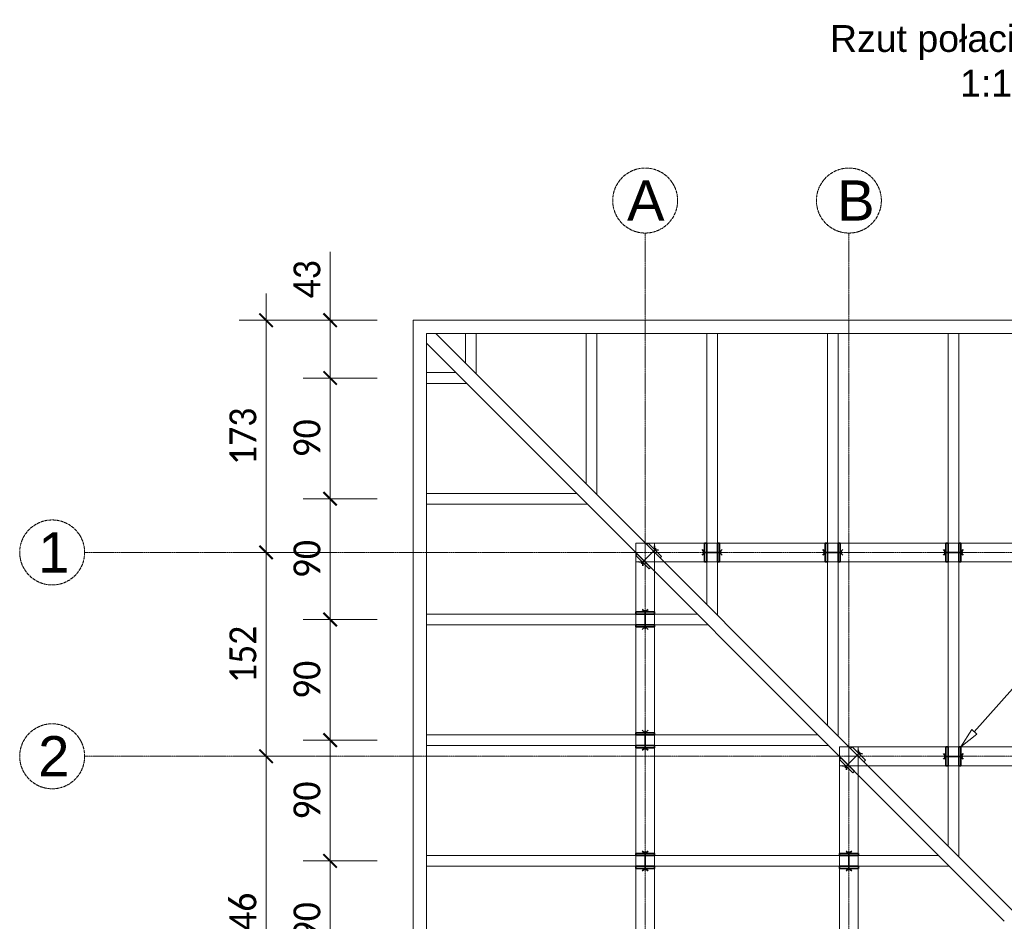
# Model space of a CAD drawing. Header units: millimetres. Extents: x -21657 to 4189, y 5902 to 25619.
# Tile 4 of 5: x -12649 to -5304, y 18897 to 25619. Entities that reach past the tile are written whole.
import ezdxf
from ezdxf import colors
from ezdxf.entities.mleader import LeaderData, LeaderLine
from ezdxf.math import Vec2, Vec3

# ---------------------------------------------------------------- set-up
doc = ezdxf.new("R2010")
doc.units = ezdxf.units.MM
doc.linetypes.add('ACAD_ISO04W100', pattern=[30, 24, -3, 0, -3])
for name, color, linetype, lineweight in [('BP_GR_0.20', 30, 'Continuous', 20), ('BP_GR_0.35', 10, 'Continuous', 35), ('BP_OPIS_0.09', 8, 'Continuous', 9), ('BP_OPIS_0.13', 9, 'Continuous', 13), ('BP_OSIE_0.18', 50, 'ACAD_ISO04W100', 18)]:
    doc.layers.add(name, color=color, linetype=linetype, lineweight=lineweight)
doc.styles.add('CALIBRI', font='calibrili.ttf', dxfattribs={"width": 0.9})
doc.styles.get("Standard").update_dxf_attribs({"font": 'arial.ttf'})
doc.dimstyles.new('SCALA100_B', dxfattribs={"dimscale": 100, "dimtxt": 2, "dimasz": 1, "dimexe": 2, "dimexo": 2.5, "dimgap": 0.7, "dimtad": 1, "dimdec": 0, "dimlfac": 0.1, "dimdsep": 46, "dimtxsty": 'CALIBRI', "dimblk": 'ARCHTICK', "dimcen": 1, "dimdle": 2, "dimclrd": 3, "dimclre": 3, "dimclrt": 4, "dimadec": 0, "dimazin": 0, "dimtfac": 0.714286, "dimtdec": 0, "dimtmove": 0, "dimatfit": 3, "dimfxl": 3.5, "dimfxlon": 1, "dimtfill": 1, "dimtolj": 1, "dimlwd": 5, "dimlwe": 5, "dimarcsym": 2})

# ---------------------------------------------------------------- blocks, each defined once
blk = doc.blocks.new('3425rwefsdcxv')
at = {"layer": 'BP_OPIS_0.13', "transparency": 33554610}
for p, q in [((-8053.4, 21717.4), (-2414.1, 21717.4)), ((-8053.4, 16077.4), (-8053.4, 21717.4)), ((-7912.8, 16077.4), (-7912.8, 21717.4)), ((-2553.4, 16077.4), (-2553.4, 21717.4)), ((-2414.1, 16077.4), (-2414.1, 21717.4)), ((-8053.4, 21576.7), (-2414.1, 21576.7)), ((-6533.4, 20197.4), (-3933.4, 20197.4)), ((-6533.4, 17597.4), (-6533.4, 20197.4)), ((-6393.4, 17597.4), (-6393.4, 20197.4)), ((-4073.4, 17597.4), (-4073.4, 20197.4)), ((-3933.4, 17597.4), (-3933.4, 20197.4)), ((-6533.4, 20057.4), (-3933.4, 20057.4)), ((-6533.4, 17737.4), (-3933.4, 17737.4)), ((-6533.4, 17597.4), (-3933.4, 17597.4)), ((-8053.4, 16216.7), (-2414.1, 16216.7)), ((-8053.4, 16077.4), (-2414.1, 16077.4))]:
    blk.add_line(p, q, dxfattribs=at)
blk = doc.blocks.new('234erwqdasc')
at = {"layer": 'BP_GR_0.35'}
for p, q in [((-7539.4, 21647), (-7557, 21668.5)), ((-7539.4, 21717.4), (-7539.4, 21576.7)), ((-7523.4, 21717.4), (-7539.4, 21717.4)), ((-7523.4, 21576.7), (-7523.4, 21717.4)), ((-7443.4, 21717.4), (-7443.4, 21576.7)), ((-7427.4, 21717.4), (-7443.4, 21717.4)), ((-7427.4, 21576.7), (-7427.4, 21717.4)), ((-7427.4, 21647), (-7409.8, 21668.5)), ((-7539.4, 21647), (-7557, 21625.6)), ((-7553.4, 21647), (-7413.4, 21647)), ((-7427.4, 21647), (-7409.8, 21625.6)), ((-7539.4, 21576.7), (-7523.4, 21576.7)), ((-7443.4, 21576.7), (-7427.4, 21576.7))]:
    blk.add_line(p, q, dxfattribs=at)
blk = doc.blocks.new('2134eqwdasczx')
at = {"layer": 'BP_GR_0.35'}
for p, q in [((-6380.4, 20157.5), (-6493.4, 20044.2)), ((-6440.1, 20197.4), (-6451.4, 20186)), ((-6451.4, 20186), (-6351.9, 20086.6)), ((-6340.6, 20097.9), (-6440.1, 20197.4)), ((-6390.3, 20147.6), (-6393.1, 20175.3)), ((-6390.3, 20147.6), (-6362.7, 20144.9)), ((-6521.9, 20115.1), (-6533.2, 20103.8)), ((-6533.2, 20103.8), (-6433.7, 20004.3)), ((-6422.4, 20015.7), (-6521.9, 20115.1)), ((-6483.5, 20054.1), (-6511.1, 20056.8)), ((-6483.5, 20054.1), (-6480.7, 20026.4)), ((-6351.9, 20086.6), (-6340.6, 20097.9)), ((-6433.7, 20004.3), (-6422.4, 20015.7))]:
    blk.add_line(p, q, dxfattribs=at)
blk = doc.blocks.new('_ClosedBlank')
at = {"color": 0, "linetype": 'ByBlock', "lineweight": -2}
for p, q in [((-1, 0.167), (0, 0)), ((-1, 0.167), (-1, -0.167)), ((0, 0), (-1, -0.167))]:
    blk.add_line(p, q, dxfattribs=at)
blk = doc.blocks.new('_ArchTick')
at = {"color": 0, "linetype": 'ByBlock', "const_width": 0.15}
blk.add_lwpolyline([(-0.5, -0.5), (0.5, 0.5)], dxfattribs=at)
blk = doc.blocks.new('*D57')
at = {"layer": 'BP_GR_0.35', "color": 3, "lineweight": 5, "transparency": 16777216}
for p, q in [((-10333.1, 23378.3), (-10333.1, 23888.3)), ((-10333.1, 22947.4), (-10333.1, 23578.3)), ((-9983.1, 23378.3), (-10533.1, 23378.3)), ((-9983.1, 22947.4), (-10533.1, 22947.4))]:
    blk.add_line(p, q, dxfattribs=at)
at = {"layer": 'Defpoints', "color": 0, "transparency": 16777216}
for p in [(-9714.4, 23378.3), (-10333.1, 22947.4), (-9614.4, 22947.4)]:
    blk.add_point(p, dxfattribs=at)
at = {"layer": 'BP_GR_0.35', "color": 3, "lineweight": 5, "transparency": 16777216, "xscale": 100, "yscale": 100, "zscale": 100}
for p, rotation in [((-10333.1, 23378.3), 90), ((-10333.1, 22947.4), 270)]:
    blk.add_blockref('_ArchTick', p, dxfattribs=dict(at, rotation=rotation))
at = {"layer": 'BP_GR_0.35', "color": 4, "transparency": 16777216, "insert": (-10505.3, 23683.3), "char_height": 200, "attachment_point": 5, "rotation": 90, "style": 'CALIBRI', "bg_fill": 3, "box_fill_scale": 1.1, "bg_fill_color": 256, "bg_fill_true_color": 13158600, "bg_fill_transparency": 0}
blk.add_mtext('\\A1;43', dxfattribs=at)
blk = doc.blocks.new('*D58')
at = {"layer": 'BP_GR_0.35', "color": 3, "lineweight": 5, "transparency": 16777216}
for p, q in [((-10333.1, 23147.4), (-10333.1, 21847.4)), ((-9983.1, 22947.4), (-10533.1, 22947.4)), ((-9983.1, 22047.4), (-10533.1, 22047.4))]:
    blk.add_line(p, q, dxfattribs=at)
at = {"layer": 'Defpoints', "color": 0, "transparency": 16777216}
for p in [(-9614.4, 22947.4), (-10333.1, 22047.4), (-9614.4, 22047.4)]:
    blk.add_point(p, dxfattribs=at)
at = {"layer": 'BP_GR_0.35', "color": 3, "lineweight": 5, "transparency": 16777216, "xscale": 100, "yscale": 100, "zscale": 100}
for p, rotation in [((-10333.1, 22947.4), 90), ((-10333.1, 22047.4), 270)]:
    blk.add_blockref('_ArchTick', p, dxfattribs=dict(at, rotation=rotation))
at = {"layer": 'BP_GR_0.35', "color": 4, "transparency": 16777216, "insert": (-10505.3, 22497.4), "char_height": 200, "attachment_point": 5, "rotation": 90, "style": 'CALIBRI', "bg_fill": 3, "box_fill_scale": 1.1, "bg_fill_color": 256, "bg_fill_true_color": 13158600, "bg_fill_transparency": 0}
blk.add_mtext('\\A1;90', dxfattribs=at)
blk = doc.blocks.new('*D59')
at = {"layer": 'BP_GR_0.35', "color": 3, "lineweight": 5, "transparency": 16777216}
for p, q in [((-10333.1, 22247.4), (-10333.1, 20947.4)), ((-9983.1, 22047.4), (-10533.1, 22047.4)), ((-9983.1, 21147.4), (-10533.1, 21147.4))]:
    blk.add_line(p, q, dxfattribs=at)
at = {"layer": 'Defpoints', "color": 0, "transparency": 16777216}
for p in [(-9614.4, 22047.4), (-10333.1, 21147.4), (-9614.4, 21147.4)]:
    blk.add_point(p, dxfattribs=at)
at = {"layer": 'BP_GR_0.35', "color": 3, "lineweight": 5, "transparency": 16777216, "xscale": 100, "yscale": 100, "zscale": 100}
for p, rotation in [((-10333.1, 22047.4), 90), ((-10333.1, 21147.4), 270)]:
    blk.add_blockref('_ArchTick', p, dxfattribs=dict(at, rotation=rotation))
at = {"layer": 'BP_GR_0.35', "color": 4, "transparency": 16777216, "insert": (-10505.3, 21597.4), "char_height": 200, "attachment_point": 5, "rotation": 90, "style": 'CALIBRI', "bg_fill": 3, "box_fill_scale": 1.1, "bg_fill_color": 256, "bg_fill_true_color": 13158600, "bg_fill_transparency": 0}
blk.add_mtext('\\A1;90', dxfattribs=at)
blk = doc.blocks.new('*D60')
at = {"layer": 'BP_GR_0.35', "color": 3, "lineweight": 5, "transparency": 16777216}
for p, q in [((-10333.1, 21347.4), (-10333.1, 20047.4)), ((-9983.1, 21147.4), (-10533.1, 21147.4)), ((-9983.1, 20247.4), (-10533.1, 20247.4))]:
    blk.add_line(p, q, dxfattribs=at)
at = {"layer": 'Defpoints', "color": 0, "transparency": 16777216}
for p in [(-9614.4, 21147.4), (-10333.1, 20247.4), (-9614.4, 20247.4)]:
    blk.add_point(p, dxfattribs=at)
at = {"layer": 'BP_GR_0.35', "color": 3, "lineweight": 5, "transparency": 16777216, "xscale": 100, "yscale": 100, "zscale": 100}
for p, rotation in [((-10333.1, 21147.4), 90), ((-10333.1, 20247.4), 270)]:
    blk.add_blockref('_ArchTick', p, dxfattribs=dict(at, rotation=rotation))
at = {"layer": 'BP_GR_0.35', "color": 4, "transparency": 16777216, "insert": (-10505.3, 20697.4), "char_height": 200, "attachment_point": 5, "rotation": 90, "style": 'CALIBRI', "bg_fill": 3, "box_fill_scale": 1.1, "bg_fill_color": 256, "bg_fill_true_color": 13158600, "bg_fill_transparency": 0}
blk.add_mtext('\\A1;90', dxfattribs=at)
blk = doc.blocks.new('*D61')
at = {"layer": 'BP_GR_0.35', "color": 3, "lineweight": 5, "transparency": 16777216}
for p, q in [((-10333.1, 20447.4), (-10333.1, 19147.4)), ((-9983.1, 20247.4), (-10533.1, 20247.4)), ((-9983.1, 19347.4), (-10533.1, 19347.4))]:
    blk.add_line(p, q, dxfattribs=at)
at = {"layer": 'Defpoints', "color": 0, "transparency": 16777216}
for p in [(-9614.4, 20247.4), (-10333.1, 19347.4), (-9614.4, 19347.4)]:
    blk.add_point(p, dxfattribs=at)
at = {"layer": 'BP_GR_0.35', "color": 3, "lineweight": 5, "transparency": 16777216, "xscale": 100, "yscale": 100, "zscale": 100}
for p, rotation in [((-10333.1, 20247.4), 90), ((-10333.1, 19347.4), 270)]:
    blk.add_blockref('_ArchTick', p, dxfattribs=dict(at, rotation=rotation))
at = {"layer": 'BP_GR_0.35', "color": 4, "transparency": 16777216, "insert": (-10505.3, 19797.4), "char_height": 200, "attachment_point": 5, "rotation": 90, "style": 'CALIBRI', "bg_fill": 3, "box_fill_scale": 1.1, "bg_fill_color": 256, "bg_fill_true_color": 13158600, "bg_fill_transparency": 0}
blk.add_mtext('\\A1;90', dxfattribs=at)
blk = doc.blocks.new('*D62')
at = {"layer": 'BP_GR_0.35', "color": 3, "lineweight": 5, "transparency": 16777216}
for p, q in [((-10333.1, 19547.4), (-10333.1, 18247.4)), ((-9983.1, 19347.4), (-10533.1, 19347.4)), ((-9983.1, 18447.4), (-10533.1, 18447.4))]:
    blk.add_line(p, q, dxfattribs=at)
at = {"layer": 'Defpoints', "color": 0, "transparency": 16777216}
for p in [(-9614.4, 19347.4), (-10333.1, 18447.4), (-9614.4, 18447.4)]:
    blk.add_point(p, dxfattribs=at)
at = {"layer": 'BP_GR_0.35', "color": 3, "lineweight": 5, "transparency": 16777216, "xscale": 100, "yscale": 100, "zscale": 100}
for p, rotation in [((-10333.1, 19347.4), 90), ((-10333.1, 18447.4), 270)]:
    blk.add_blockref('_ArchTick', p, dxfattribs=dict(at, rotation=rotation))
at = {"layer": 'BP_GR_0.35', "color": 4, "transparency": 16777216, "insert": (-10505.3, 18897.4), "char_height": 200, "attachment_point": 5, "rotation": 90, "style": 'CALIBRI', "bg_fill": 3, "box_fill_scale": 1.1, "bg_fill_color": 256, "bg_fill_true_color": 13158600, "bg_fill_transparency": 0}
blk.add_mtext('\\A1;90', dxfattribs=at)
blk = doc.blocks.new('*D72')
at = {"layer": 'BP_OPIS_0.13', "color": 3, "lineweight": 5, "transparency": 16777216}
for p, q in [((-10810.9, 23578.3), (-10810.9, 21447)), ((-10460.9, 23378.3), (-11010.9, 23378.3)), ((-10460.9, 21647), (-11010.9, 21647))]:
    blk.add_line(p, q, dxfattribs=at)
at = {"layer": 'Defpoints', "color": 0, "transparency": 16777216}
for p in [(-9714.4, 23378.3), (-10810.9, 21647), (-9622.9, 21647)]:
    blk.add_point(p, dxfattribs=at)
at = {"layer": 'BP_OPIS_0.13', "color": 3, "lineweight": 5, "transparency": 16777216, "xscale": 100, "yscale": 100, "zscale": 100}
for p, rotation in [((-10810.9, 23378.3), 90), ((-10810.9, 21647), 270)]:
    blk.add_blockref('_ArchTick', p, dxfattribs=dict(at, rotation=rotation))
at = {"layer": 'BP_OPIS_0.13', "color": 4, "transparency": 16777216, "insert": (-10983, 22512.7), "char_height": 200, "attachment_point": 5, "rotation": 90, "style": 'CALIBRI', "bg_fill": 3, "box_fill_scale": 1.1, "bg_fill_color": 256, "bg_fill_true_color": 13158600, "bg_fill_transparency": 0}
blk.add_mtext('\\A1;173', dxfattribs=at)
blk = doc.blocks.new('2341ewqdasczx')
at = {"layer": 'BP_OSIE_0.18', "ltscale": 0.5}
for p, q in [((-7983.1, 29892.5), (-7983.1, 40154.5)), ((-6463.4, 29892.5), (-6463.4, 40154.5)), ((-12164.4, 37773.2), (-102.4, 37773.2)), ((-12406.6, 37530.9), (-12406.6, 37531.1)), ((-12164.4, 36253.5), (-102.4, 36253.5)), ((-12406.6, 36011.3), (-12406.6, 36011.5))]:
    blk.add_line(p, q, dxfattribs=at)
at = {"layer": 'BP_OSIE_0.18'}
for centre in [(-7983.1, 40396.5), (-6463.4, 40396.5), (-12406.6, 37773.2), (-12406.6, 36253.5)]:
    blk.add_circle(centre, 242.2, dxfattribs=at)
at = {"layer": 'BP_OSIE_0.18', "char_height": 300, "attachment_point": 1}
for s, insert in [('A', (-8118.2, 40547)), ('B', (-6551.2, 40547)), ('1', (-12511.2, 37923.6)), ('2', (-12511.2, 36403.9))]:
    blk.add_mtext_dynamic_manual_height_columns(s, width=364.055, gutter_width=12.5, heights=[0], dxfattribs=dict(at, insert=insert))
blk = doc.blocks.new('*D74')
at = {"layer": 'BP_OPIS_0.13', "color": 3, "lineweight": 5, "transparency": 16777216}
for p, q in [((-10810.9, 21847), (-10810.9, 19927.4)), ((-10460.9, 21647), (-11010.9, 21647)), ((-10460.9, 20127.4), (-11010.9, 20127.4))]:
    blk.add_line(p, q, dxfattribs=at)
at = {"layer": 'Defpoints', "color": 0, "transparency": 16777216}
for p in [(-9622.9, 21647), (-10810.9, 20127.4), (-9714.4, 20127.4)]:
    blk.add_point(p, dxfattribs=at)
at = {"layer": 'BP_OPIS_0.13', "color": 3, "lineweight": 5, "transparency": 16777216, "xscale": 100, "yscale": 100, "zscale": 100}
for p, rotation in [((-10810.9, 21647), 90), ((-10810.9, 20127.4), 270)]:
    blk.add_blockref('_ArchTick', p, dxfattribs=dict(at, rotation=rotation))
at = {"layer": 'BP_OPIS_0.13', "color": 4, "transparency": 16777216, "insert": (-10983, 20887.2), "char_height": 200, "attachment_point": 5, "rotation": 90, "style": 'CALIBRI', "bg_fill": 3, "box_fill_scale": 1.1, "bg_fill_color": 256, "bg_fill_true_color": 13158600, "bg_fill_transparency": 0}
blk.add_mtext('\\A1;152', dxfattribs=at)
blk = doc.blocks.new('*D75')
at = {"layer": 'BP_OPIS_0.13', "color": 3, "lineweight": 5, "transparency": 16777216}
for p, q in [((-10810.9, 20327.4), (-10810.9, 17467.4)), ((-10460.9, 20127.4), (-11010.9, 20127.4)), ((-10460.9, 17667.4), (-11010.9, 17667.4))]:
    blk.add_line(p, q, dxfattribs=at)
at = {"layer": 'Defpoints', "color": 0, "transparency": 16777216}
for p in [(-9714.4, 20127.4), (-10810.9, 17667.4), (-9714.4, 17667.4)]:
    blk.add_point(p, dxfattribs=at)
at = {"layer": 'BP_OPIS_0.13', "color": 3, "lineweight": 5, "transparency": 16777216, "xscale": 100, "yscale": 100, "zscale": 100}
for p, rotation in [((-10810.9, 20127.4), 90), ((-10810.9, 17667.4), 270)]:
    blk.add_blockref('_ArchTick', p, dxfattribs=dict(at, rotation=rotation))
at = {"layer": 'BP_OPIS_0.13', "color": 4, "transparency": 16777216, "insert": (-10983, 18897.4), "char_height": 200, "attachment_point": 5, "rotation": 90, "style": 'CALIBRI', "bg_fill": 3, "box_fill_scale": 1.1, "bg_fill_color": 256, "bg_fill_true_color": 13158600, "bg_fill_transparency": 0}
blk.add_mtext('\\A1;246', dxfattribs=at)

msp = doc.modelspace()

# ---------------------------------------------------------------- linework, layer by layer
at = {"layer": 'BP_GR_0.20'}
for p, q in [((-5233.4, 18968.1), (-9543.7, 23278.3)), ((-9323.4, 23058.1), (-9323.4, 23278.3)), ((-9243.4, 22978.1), (-9243.4, 23278.3)), ((-8423.4, 22158.1), (-8423.4, 23278.3)), ((-8343.4, 22078.1), (-8343.4, 23278.3)), ((-7523.4, 21258.1), (-7523.4, 23278.3)), ((-7443.4, 21178.1), (-7443.4, 23278.3)), ((-6623.4, 20358.1), (-6623.4, 23278.3)), ((-6543.4, 20278.1), (-6543.4, 23278.3)), ((-5723.4, 19458.1), (-5723.4, 23278.3)), ((-5723.4, 19458.1), (-5723.4, 23278.3)), ((-5643.4, 19378.1), (-5643.4, 23278.3)), ((-5643.4, 19378.1), (-5643.4, 23278.3)), ((-5304.1, 18897.4), (-9614.4, 23207.6)), ((-9394.1, 22987.4), (-9614.4, 22987.4)), ((-9314.1, 22907.4), (-9614.4, 22907.4)), ((-8494.1, 22087.4), (-9614.4, 22087.4)), ((-8414.1, 22007.4), (-9614.4, 22007.4)), ((-7594.1, 21187.4), (-9614.4, 21187.4)), ((-7514.1, 21107.4), (-9614.4, 21107.4)), ((-6694.1, 20287.4), (-9614.4, 20287.4)), ((-6614.1, 20207.4), (-9614.4, 20207.4)), ((-5794.1, 19387.4), (-9614.4, 19387.4)), ((-5714.1, 19307.4), (-9614.4, 19307.4))]:
    msp.add_line(p, q, dxfattribs=at)

# ---------------------------------------------------------------- block references
at = {"layer": 'BP_GR_0.35'}
for name, p in [('3425rwefsdcxv', (0, 0)), ('2134eqwdasczx', (-1520, 1520)), ('234erwqdasc', (0, 0)), ('234erwqdasc', (900, 0)), ('234erwqdasc', (1800, 0)), ('2134eqwdasczx', (0, 0)), ('234erwqdasc', (1800, -1520))]:
    msp.add_blockref(name, p, dxfattribs=at)
at = {"layer": 'BP_GR_0.35', "rotation": 90.00000000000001}
for p in [(13663.9, 28630.8), (13663.9, 27730.8), (13663.9, 26830.8), (15183.9, 26830.8)]:
    msp.add_blockref('234erwqdasc', p, dxfattribs=at)

# ---------------------------------------------------------------- texts
at = {"layer": 'BP_OPIS_0.13', "insert": (-6913.4, 25578.5), "char_height": 200, "attachment_point": 1}
msp.add_mtext_dynamic_manual_height_columns('\\pxqc;Rzut połaci dachowej\\P1:100', width=3257.605, gutter_width=31.2, heights=[0], dxfattribs=at)

# ---------------------------------------------------------------- leaders
at = {"layer": 'BP_OPIS_0.09'}
ml = msp.add_multileader_mtext('Standard', dxfattribs=at)
ml.set_content('Jarzmo J-2', color=256)
ml.set_leader_properties(color=256, linetype='ByLayer', lineweight=-1)
ml.set_arrow_properties(name='CLOSEDBLANK')
ml.build(insert=Vec2(0, 0))
ml.multileader.update_dxf_attribs({"text_left_attachment_type": 5, "text_right_attachment_type": 5, "dogleg_length": 0.36, "arrow_head_size": 150, "scale": 100})
ctx = ml.context
ctx.base_point, ctx.scale, ctx.char_height, ctx.arrow_head_size, ctx.landing_gap_size, ctx.plane_origin = Vec3(-1241.4, 25113), 100, 250, 150, 200, Vec3(-5627.4, 20197.4)
ctx.left_attachment, ctx.right_attachment = 5, 5
notes = []
notes.append((ctx, [(0, (1, 1, 0), (-1277.4, 25113), (1, 0), 36, [(0, [(-5627.4, 20197.4)], 0, [])])]))
ctx.mtext.insert, ctx.mtext.flow_direction = Vec3(-1041.4, 25414), 5
for ctx, leaders in notes:
    for number, flags, end, landing, length, lines in leaders:
        leader = LeaderData()
        leader.index, (leader.has_last_leader_line, leader.has_dogleg_vector, leader.attachment_direction) = number, flags
        leader.last_leader_point, leader.dogleg_vector, leader.dogleg_length = Vec3(end), Vec3(landing), length
        for number, points, colour, breaks in lines:
            line = LeaderLine()
            line.index, line.vertices, line.color, line.breaks = number, Vec3.list(points), colors.encode_raw_color(colour), breaks
            leader.lines.append(line)
        ctx.leaders.append(leader)

# ---------------------------------------------------------------- next in the draw order: dimensions: what is measured, and where the dimension line sits
at = {"layer": 'BP_GR_0.35'}
dim = msp.add_linear_dim(base=(-10333.1, 22947.4), p1=(-9714.4, 23378.3), p2=(-9614.4, 22947.4), angle=270, dimstyle='SCALA100_B', dxfattribs=at)
dim.commit()
dim.dimension.update_dxf_attribs({"geometry": '*D57', "text_midpoint": (-10333.1, 23683.3), "dimtype": 160})

# ---------------------------------------------------------------- next in the draw order: dimensions: what is measured, and where the dimension line sits
dim = msp.add_linear_dim(base=(-10333.1, 22047.4), p1=(-9614.4, 22947.4), p2=(-9614.4, 22047.4), angle=270, dimstyle='SCALA100_B', override={"dimtmove": 1}, dxfattribs=at)
dim.commit()
dim.dimension.update_dxf_attribs({"geometry": '*D58', "text_midpoint": (-10505.3, 22497.4)})

# ---------------------------------------------------------------- next in the draw order: dimensions: what is measured, and where the dimension line sits
dim = msp.add_linear_dim(base=(-10333.1, 21147.4), p1=(-9614.4, 22047.4), p2=(-9614.4, 21147.4), angle=270, dimstyle='SCALA100_B', override={"dimtmove": 1}, dxfattribs=at)
dim.commit()
dim.dimension.update_dxf_attribs({"geometry": '*D59', "text_midpoint": (-10505.3, 21597.4)})

# ---------------------------------------------------------------- next in the draw order: dimensions: what is measured, and where the dimension line sits
dim = msp.add_linear_dim(base=(-10333.1, 20247.4), p1=(-9614.4, 21147.4), p2=(-9614.4, 20247.4), angle=270, dimstyle='SCALA100_B', override={"dimtmove": 1}, dxfattribs=at)
dim.commit()
dim.dimension.update_dxf_attribs({"geometry": '*D60', "text_midpoint": (-10505.3, 20697.4)})
at = {"layer": 'BP_OPIS_0.13'}
dim = msp.add_linear_dim(base=(-10810.9, 21647), p1=(-9714.4, 23378.3), p2=(-9622.9, 21647), angle=90, dimstyle='SCALA100_B', dxfattribs=at)
dim.commit()
dim.dimension.update_dxf_attribs({"geometry": '*D72', "text_midpoint": (-10983, 22512.7)})

# ---------------------------------------------------------------- next in the draw order: dimensions: what is measured, and where the dimension line sits
at = {"layer": 'BP_GR_0.35'}
dim = msp.add_linear_dim(base=(-10333.1, 19347.4), p1=(-9614.4, 20247.4), p2=(-9614.4, 19347.4), angle=270, dimstyle='SCALA100_B', override={"dimtmove": 1}, dxfattribs=at)
dim.commit()
dim.dimension.update_dxf_attribs({"geometry": '*D61', "text_midpoint": (-10505.3, 19797.4)})

# ---------------------------------------------------------------- next in the draw order: dimensions: what is measured, and where the dimension line sits
dim = msp.add_linear_dim(base=(-10333.1, 18447.4), p1=(-9614.4, 19347.4), p2=(-9614.4, 18447.4), angle=270, dimstyle='SCALA100_B', override={"dimtmove": 1}, dxfattribs=at)
dim.commit()
dim.dimension.update_dxf_attribs({"geometry": '*D62', "text_midpoint": (-10505.3, 18897.4)})

# ---------------------------------------------------------------- next in the draw order: linework, layer by layer
at = {"layer": 'BP_GR_0.20'}
for points in [[(-752.4, 23378.3), (-9714.4, 23378.3), (-9714.4, 14416.4), (-752.4, 14416.4)], [(-852.4, 23278.3), (-9614.4, 23278.3), (-9614.4, 14516.4), (-852.4, 14516.4)]]:
    msp.add_lwpolyline(points, close=True, dxfattribs=at)

# ---------------------------------------------------------------- next in the draw order: block references
at = {"layer": 'BP_OPIS_0.13'}
msp.add_blockref('2341ewqdasczx', (0, -16126.1), dxfattribs=at)

# ---------------------------------------------------------------- next in the draw order: dimensions: what is measured, and where the dimension line sits
dim = msp.add_linear_dim(base=(-10810.9, 20127.4), p1=(-9622.9, 21647), p2=(-9714.4, 20127.4), angle=90, dimstyle='SCALA100_B', override={"dimtmove": 1}, dxfattribs=at)
dim.commit()
dim.dimension.update_dxf_attribs({"geometry": '*D74', "text_midpoint": (-10983, 20887.2)})

# ---------------------------------------------------------------- next in the draw order: dimensions: what is measured, and where the dimension line sits
dim = msp.add_linear_dim(base=(-10810.9, 17667.4), p1=(-9714.4, 20127.4), p2=(-9714.4, 17667.4), angle=90, dimstyle='SCALA100_B', override={"dimtmove": 1}, dxfattribs=at)
dim.commit()
dim.dimension.update_dxf_attribs({"geometry": '*D75', "text_midpoint": (-10983, 18897.4)})

doc.saveas('drawing.dxf')
